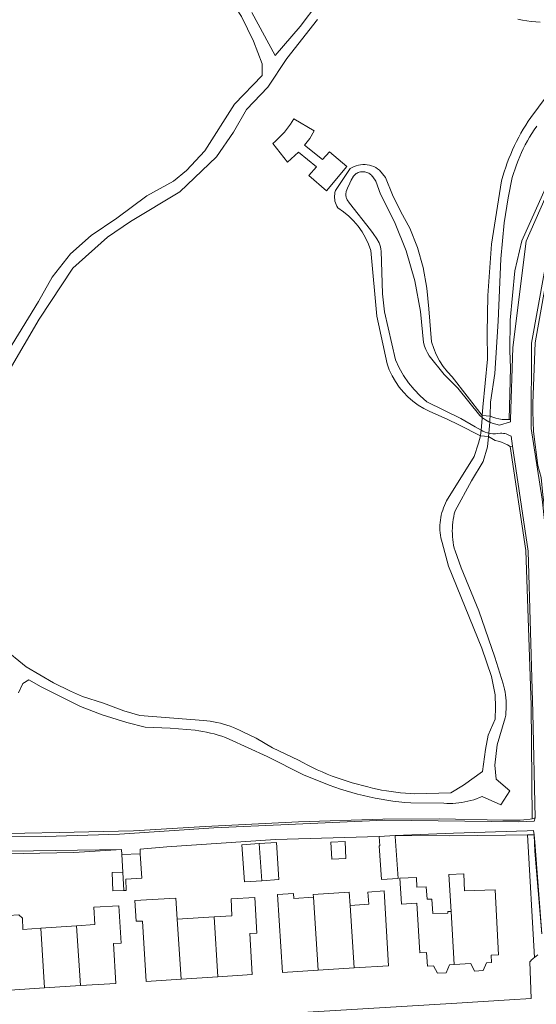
# Model space of a CAD drawing. Header units: metres. Extents: x 89888 to 94270, y 464165 to 468904.
# Tile 134 of 256: x 92048 to 92150, y 466293 to 466487. Entities that reach past the tile are written whole.
import ezdxf

# ---------------------------------------------------------------- set-up
doc = ezdxf.new("R2010")
doc.units = ezdxf.units.M
for name, color, linetype, lineweight in [('B_BEBOUWINGSGRENS_0', 251, 'CONTINUOUS', 13), ('B_TUSSENMUUR_0', 251, 'CONTINUOUS', 13), ('G_GRENS_ALGEMEEN_0', 251, 'CONTINUOUS', 13), ('K_KUNSTWERKGRENS_1', 251, 'CONTINUOUS', 13), ('T_CULTUURGRENS_0', 251, 'CONTINUOUS', 13), ('T_HEK_LIJN_0', 251, 'CONTINUOUS', 13), ('V_WEGGRENS_0', 251, 'CONTINUOUS', 13), ('W_KADEMUUR_30CM_LIJN_0', 251, 'CONTINUOUS', 13), ('W_WALBESCHERMING_LIJN_0', 251, 'CONTINUOUS', 13), ('W_WATERGRENS_0', 251, 'CONTINUOUS', 13)]:
    doc.layers.add(name, color=color, linetype=linetype, lineweight=lineweight)

msp = doc.modelspace()

# ---------------------------------------------------------------- linework, layer by layer
at = {"layer": 'B_BEBOUWINGSGRENS_0'}
for p, q in [((92119.09, 466325.86), (92122.23, 466326.07)), ((92122.23, 466326.07), (92122.25, 466325.86)), ((92095.3, 466324.47), (92091.89, 466324.23)), ((92109.52, 466324.74), (92109.67, 466321.39)), ((92068.17, 466322.29), (92071.79, 466322.44)), ((92068.36, 466318.83), (92068.17, 466322.29)), ((92059.21, 466308.21), (92052.12, 466307.74)), ((92062.82, 466308.45), (92059.21, 466308.21)), ((92086.41, 466309.98), (92079.13, 466309.51)), ((92106.99, 466299.41), (92114.1, 466299.87)), ((92079.9, 466297.65), (92087.16, 466298.12)), ((92052.89, 466295.94), (92059.99, 466296.38))]:
    msp.add_line(p, q, dxfattribs=at)
for points in [[(92122.25, 466325.86), (92122.8, 466317.59), (92119.49, 466317.36), (92119.04, 466324.04), (92119.21, 466324.05), (92119.09, 466325.86)], [(92091.89, 466324.23), (92092.41, 466316.89), (92095.82, 466317.13)], [(92095.82, 466317.13), (92099.23, 466317.37), (92098.72, 466324.71), (92095.3, 466324.47)], [(92109.67, 466321.39), (92112.47, 466321.51), (92112.33, 466324.86), (92109.52, 466324.74)], [(92071.79, 466322.44), (92072.09, 466317.64), (92068.93, 466317.44), (92069.03, 466315.23), (92068.56, 466315.21)], [(92068.56, 466315.21), (92066.4, 466315.11), (92066.25, 466318.74), (92068.36, 466318.83)], [(92133.89, 466300.53), (92137.17, 466300.73), (92137.94, 466299.26), (92139.61, 466299.37), (92140.26, 466300.91), (92141.26, 466300.97), (92141.18, 466302.42), (92142.67, 466302.5), (92142.03, 466315.35), (92135.95, 466315.1), (92135.78, 466318.48), (92132.86, 466318.34), (92133.28, 466311.06)], [(92133.28, 466311.06), (92132.66, 466311.04), (92132.67, 466310.7), (92129.64, 466310.62), (92129.48, 466313.5), (92128.53, 466313.47), (92128.37, 466315.91), (92126.52, 466315.83), (92126.41, 466317.79), (92123.17, 466317.63), (92123.45, 466312.56)], [(92106.07, 466313.89), (92102.18, 466313.63), (92102.14, 466314.62), (92098.92, 466314.39)], [(92098.92, 466314.39), (92099.93, 466298.96), (92106.99, 466299.41)], [(92113.3, 466312.22), (92113.11, 466314.89), (92106.03, 466314.4), (92106.07, 466313.89)], [(92114.1, 466299.87), (92120.91, 466300.31), (92120.02, 466315.12), (92116.83, 466314.89), (92117.01, 466312.47), (92113.3, 466312.22)], [(92059.99, 466296.38), (92066.97, 466296.82), (92066.51, 466304.73), (92068.01, 466304.81), (92067.58, 466312.16), (92062.65, 466311.87), (92062.82, 466308.45)], [(92079.13, 466309.51), (92078.86, 466313.66), (92070.76, 466313.22)], [(92070.76, 466313.22), (92070.98, 466309.13), (92072.22, 466309.16), (92072.96, 466297.21), (92079.9, 466297.65)], [(92087.16, 466298.12), (92093.93, 466298.55), (92093.45, 466306.67), (92094.88, 466306.76), (92094.45, 466313.81), (92089.75, 466313.54), (92089.92, 466310.2), (92086.41, 466309.98)], [(92123.45, 466312.56), (92123.45, 466312.51), (92126.51, 466312.68), (92127.08, 466302.87), (92128.44, 466302.95), (92128.61, 466300.2), (92129.83, 466300.28), (92130.6, 466298.81), (92132.34, 466298.92), (92132.95, 466300.47), (92133.89, 466300.53)], [(92052.12, 466307.74), (92048.55, 466307.51), (92048.48, 466309.72), (92047.79, 466310.37), (92045.77, 466310.23), (92045.22, 466309.56), (92045.36, 466305.72), (92044.52, 466305.67), (92044.66, 466303.51), (92045.5, 466303.54), (92045.99, 466295.51), (92052.89, 466295.94)]]:
    msp.add_lwpolyline(points, dxfattribs=at)
at = {"layer": 'B_TUSSENMUUR_0'}
for p, q in [((92095.3, 466324.47), (92095.82, 466317.13)), ((92068.36, 466318.83), (92068.56, 466315.21)), ((92106.07, 466313.89), (92106.99, 466299.41)), ((92113.3, 466312.22), (92114.1, 466299.87)), ((92133.89, 466300.53), (92133.28, 466311.06)), ((92059.21, 466308.21), (92059.99, 466296.38)), ((92079.13, 466309.51), (92079.9, 466297.65)), ((92086.41, 466309.98), (92087.16, 466298.12)), ((92052.12, 466307.74), (92052.89, 466295.94))]:
    msp.add_line(p, q, dxfattribs=at)
at = {"layer": 'G_GRENS_ALGEMEEN_0'}
for points in [[(92162.17, 466464.49), (92156.22, 466453.11), (92153.54, 466443.91), (92149.9, 466423.53), (92149.46, 466411.63), (92149.47, 466409.95), (92149.6, 466405.99), (92150.46, 466399.26), (92151.07, 466396.93), (92151.46, 466393.47), (92152.76, 466383.41), (92153.23, 466375.51), (92153.55, 466358.77), (92154.09, 466344.56), (92154.55, 466330.5), (92154.66, 466330.06), (92154.89, 466329.89)], [(92148.37, 466326.23), (92144.07, 466326.16), (92132.97, 466326.02), (92122.23, 466326.07)], [(92068.07, 466323.32), (92058.67, 466322.7), (92028.47, 466322.1)]]:
    msp.add_lwpolyline(points, dxfattribs=at)
at = {"layer": 'K_KUNSTWERKGRENS_1'}
for p, q in [((92139.45, 466409.17), (92139.42, 466408.79)), ((92141.03, 466409.05), (92139.45, 466409.17)), ((92140.75, 466405.67), (92140.93, 466407.88)), ((92140.93, 466407.88), (92140.97, 466408.37)), ((92140.97, 466408.37), (92141.03, 466409.05)), ((92139.12, 466405.12), (92140.7, 466405))]:
    msp.add_line(p, q, dxfattribs=at)
for points in [[(92139.42, 466408.79), (92139.4, 466408.55), (92139.21, 466406.24)], [(92139.21, 466406.24), (92139.18, 466405.82), (92139.12, 466405.12)], [(92140.7, 466405), (92140.75, 466405.62), (92140.75, 466405.67)]]:
    msp.add_lwpolyline(points, dxfattribs=at)
at = {"layer": 'T_CULTUURGRENS_0'}
for p, q in [((92133.48, 466416.85), (92139.45, 466409.17)), ((92144.8, 466408.35), (92145.05, 466408.35)), ((92145.46, 466403.11), (92144.95, 466403.03)), ((92149.34, 466329.35), (92149.91, 466329.6)), ((92149.69, 466326.22), (92148.37, 466326.23))]:
    msp.add_line(p, q, dxfattribs=at)
for points in [[(92144.8, 466408.35), (92145.04, 466418.57), (92144.9, 466421.95), (92144.94, 466428.06), (92145.91, 466437.82), (92147.27, 466443.71), (92155.22, 466461.31), (92156.85, 466464.16), (92166.03, 466476.57), (92167.16, 466478.26), (92172.72, 466486.89), (92175.36, 466485.19)], [(92139.12, 466405.12), (92134.79, 466407.31), (92132.48, 466408.45), (92129.08, 466409.97), (92127.91, 466410.55), (92126.79, 466411.22), (92125.73, 466411.99), (92124.75, 466412.85), (92123.84, 466413.78), (92123.01, 466414.79), (92122.26, 466415.87), (92121.61, 466417), (92121.06, 466418.19), (92120.61, 466419.41), (92118.57, 466428.83), (92118.2, 466433.16), (92117.81, 466437.49), (92117.4, 466441.82), (92116.93, 466443.1), (92116.35, 466444.33), (92115.67, 466445.51), (92114.88, 466446.62), (92114.01, 466447.66), (92113.04, 466448.62), (92111.99, 466449.48), (92110.87, 466450.26), (92110.69, 466450.56), (92110.54, 466450.89), (92110.41, 466451.22), (92110.32, 466451.56), (92110.26, 466451.91), (92110.23, 466452.26), (92110.23, 466452.62), (92110.26, 466452.97), (92110.32, 466453.32), (92110.42, 466453.66), (92113.32, 466458.05), (92113.71, 466458.26), (92114.11, 466458.44), (92114.52, 466458.59), (92114.95, 466458.7), (92115.38, 466458.77), (92115.82, 466458.8), (92116.26, 466458.8), (92116.7, 466458.75), (92117.13, 466458.67), (92117.56, 466458.56), (92117.97, 466458.41), (92118.37, 466458.22), (92118.75, 466458), (92119.11, 466457.74), (92120.28, 466456.23), (92121.72, 466452.81), (92123.35, 466449.47), (92125.15, 466446.22), (92126.62, 466442.38), (92127.74, 466438.42), (92128.5, 466434.38), (92128.9, 466430.29), (92129.44, 466423.75), (92129.84, 466422.46), (92130.35, 466421.21), (92130.98, 466420.02), (92131.71, 466418.89), (92132.55, 466417.83), (92133.48, 466416.85)], [(92141.03, 466409.05), (92141.53, 466408.87), (92142.14, 466408.66), (92142.76, 466408.51), (92143.4, 466408.41), (92144.04, 466408.37), (92144.8, 466408.35)], [(92144.95, 466403.03), (92144.41, 466403.38), (92143.83, 466403.66), (92143.23, 466403.9), (92142.61, 466404.08), (92141.98, 466404.21), (92140.7, 466405)], [(92149.34, 466329.35), (92149.09, 466351.88), (92148.04, 466382.49), (92144.95, 466403.03)], [(92042.09, 466326.39), (92055.79, 466326.65), (92070.48, 466326.98), (92084.62, 466327.88), (92103.13, 466328.76), (92119.79, 466329.34), (92131.08, 466329.35), (92143.5, 466329.14), (92146.93, 466329.12), (92147.67, 466329.19), (92148.92, 466329.28), (92149.34, 466329.35)], [(92151.24, 466306.62), (92149.88, 466323), (92149.69, 466326.22)]]:
    msp.add_lwpolyline(points, dxfattribs=at)
at = {"layer": 'T_HEK_LIJN_0'}
msp.add_line((92148.37, 466326.23), (92149.76, 466301.94), dxfattribs=at)
at = {"layer": 'V_WEGGRENS_0'}
msp.add_line((92149.13, 466293.81), (92144.87, 466293.55), dxfattribs=at)
for points in [[(92045.75, 466422.04), (92051.67, 466431.74), (92054.4, 466436.55), (92058, 466441.18), (92062.06, 466444.76), (92067.2, 466448.24), (92073.07, 466452.6), (92078.38, 466455.53), (92080.97, 466457.64), (92084.56, 466461.53), (92090.47, 466470.74), (92095.93, 466476.45), (92095.92, 466478.74), (92094.19, 466483.21), (92091.85, 466488.12), (92089.87, 466491.12), (92088.13, 466492.88)], [(92093.84, 466488.93), (92098.46, 466480.37), (92103.4, 466486.15), (92106.95, 466490.72)], [(92045.88, 466418.05), (92051.78, 466428.2), (92058.47, 466438.31), (92065.35, 466444.48), (92069.87, 466447.54), (92079.65, 466453.39), (92086.9, 466460.33), (92090.24, 466465.24), (92092.8, 466469.74), (92097.01, 466474.12), (92100.77, 466479.81), (92106.88, 466487.51)], [(92146.5, 466487.57), (92147.38, 466487.4), (92148.27, 466487.26), (92149.15, 466487.14), (92150.04, 466487.04), (92150.93, 466486.97)], [(92155.31, 466476.57), (92149.06, 466468.16), (92148.55, 466467.39), (92148.05, 466466.61), (92147.57, 466465.82), (92147.1, 466465.02), (92146.66, 466464.21), (92146.24, 466463.39), (92145.83, 466462.56), (92145.44, 466461.72), (92145.07, 466460.87), (92144.72, 466460.01), (92144.39, 466459.15), (92144.08, 466458.28), (92143.79, 466457.4), (92143.53, 466456.51), (92143.28, 466455.62), (92141.26, 466443.1), (92140.56, 466432.9), (92140.44, 466425.47), (92140.49, 466420.29), (92139.55, 466410.82), (92139.45, 466409.17)], [(92102.21, 466467.87), (92101.87, 466467.33), (92101.5, 466466.79), (92101.12, 466466.26), (92100.72, 466465.75), (92100.31, 466465.25), (92099.88, 466464.76), (92099.44, 466464.29), (92098.98, 466463.83), (92098.51, 466463.39), (92098.02, 466462.96), (92100.93, 466459.28), (92103.11, 466461.24), (92106.69, 466458.38), (92105.12, 466456.68), (92108.61, 466453.65), (92112.69, 466458.42), (92109.26, 466461.36), (92107.88, 466459.79), (92104.32, 466462.67), (92105.31, 466463.99), (92106.23, 466465.48), (92102.21, 466467.87)], [(92141.03, 466409.05), (92141.09, 466411.82), (92141.91, 466417.46), (92142.57, 466427.84), (92143.14, 466440.15), (92143.78, 466447.31), (92144.55, 466452.21), (92145.38, 466456.25), (92146.23, 466458.79), (92146.53, 466459.6), (92146.86, 466460.39), (92147.21, 466461.18), (92147.57, 466461.96), (92147.96, 466462.73), (92148.38, 466463.48), (92148.81, 466464.23), (92149.26, 466464.96), (92149.73, 466465.68), (92150.22, 466466.39)], [(92139.12, 466405.12), (92138.68, 466403.73), (92137.84, 466401.05), (92132.4, 466392.26), (92132.18, 466391.82), (92131.97, 466391.36), (92131.78, 466390.9), (92131.62, 466390.43), (92131.48, 466389.95), (92131.35, 466389.46), (92131.25, 466388.97), (92131.18, 466388.48), (92131.12, 466387.98), (92131.09, 466387.48), (92131.08, 466386.98), (92131.09, 466386.48), (92131.13, 466385.98), (92131.18, 466385.49), (92131.26, 466384.99), (92131.37, 466384.51), (92131.49, 466384.02), (92132.79, 466379.39), (92139.34, 466363.14), (92141.25, 466357.52), (92142.03, 466353.9), (92142.06, 466351.5), (92141.98, 466349.11), (92140.64, 466345.9), (92140.1, 466343.11), (92139.52, 466338.74), (92135.76, 466336.01), (92133.24, 466334.54), (92126.13, 466334.34), (92125.18, 466334.38), (92124.24, 466334.44), (92123.3, 466334.53), (92122.36, 466334.63), (92121.42, 466334.76), (92120.49, 466334.91), (92119.55, 466335.07), (92118.63, 466335.26), (92117.71, 466335.47), (92116.79, 466335.7), (92115.76, 466335.94), (92114.74, 466336.21), (92113.73, 466336.49), (92112.72, 466336.8), (92111.72, 466337.13), (92110.72, 466337.47), (92109.73, 466337.84), (92108.76, 466338.24), (92107.78, 466338.65), (92106.82, 466339.08), (92105.87, 466339.53), (92104.93, 466340), (92103.99, 466340.5), (92103.07, 466341.01), (92097.97, 466343.43), (92094.74, 466345.33), (92092.07, 466346.61), (92091.46, 466346.91), (92090.84, 466347.18), (92090.22, 466347.44), (92089.58, 466347.68), (92088.94, 466347.9), (92088.29, 466348.09), (92087.64, 466348.27), (92086.98, 466348.43), (92086.32, 466348.56), (92085.65, 466348.68), (92084.98, 466348.77), (92084.3, 466348.84), (92071.74, 466349.83), (92068.57, 466350.74), (92064.51, 466352.27), (92060.4, 466353.61), (92058.01, 466354.64), (92054.66, 466356.29), (92049.23, 466359.48), (92044.58, 466363.3)], [(92089.39, 466345.17), (92096.89, 466341.72), (92104.1, 466338.1), (92109.16, 466336.05), (92110.27, 466335.65), (92111.4, 466335.27), (92112.52, 466334.91), (92113.66, 466334.58), (92114.8, 466334.27), (92115.95, 466333.98), (92117.1, 466333.71), (92118.26, 466333.47), (92119.42, 466333.25), (92120.59, 466333.06), (92121.76, 466332.88), (92122.93, 466332.73), (92124.11, 466332.61), (92125.29, 466332.51), (92131.85, 466332.47), (92132.45, 466332.44), (92133.05, 466332.42), (92133.65, 466332.44), (92134.24, 466332.47), (92134.84, 466332.53), (92135.43, 466332.61), (92136.02, 466332.71), (92136.61, 466332.84), (92137.19, 466332.99), (92137.76, 466333.16), (92138.32, 466333.35), (92138.88, 466333.57), (92139.43, 466333.81), (92143.12, 466332.12), (92144.89, 466334.89), (92142.21, 466337.25), (92141.93, 466340.02), (92142.38, 466344.03), (92143.99, 466349.34), (92144.08, 466349.91), (92144.14, 466350.47), (92144.18, 466351.04), (92144.2, 466351.61), (92144.19, 466352.18), (92144.17, 466352.75), (92144.12, 466353.32), (92144.05, 466353.89), (92143.96, 466354.45), (92143.85, 466355.01), (92143.72, 466355.57), (92143.56, 466356.11), (92141.93, 466361.37), (92138.79, 466370.55), (92135.27, 466379.02), (92134.06, 466382.39), (92133.91, 466382.94), (92133.79, 466383.5), (92133.69, 466384.06), (92133.62, 466384.63), (92133.56, 466385.2), (92133.53, 466385.77), (92133.52, 466386.34), (92133.53, 466386.91), (92133.56, 466387.48), (92133.62, 466388.05), (92133.7, 466388.61), (92133.8, 466389.17), (92133.92, 466389.73), (92134.07, 466390.29), (92137.33, 466396.23), (92139.61, 466400.09), (92140.5, 466402.95), (92140.7, 466405)], [(92047.69, 466354.33), (92048.6, 466356.16), (92049.79, 466356.88), (92052.22, 466355.49), (92059.96, 466351.59), (92064.29, 466349.92), (92069.15, 466348.41), (92072.74, 466347.51), (92077.7, 466347.31), (92082.63, 466346.89), (92083.4, 466346.79), (92084.17, 466346.66), (92084.93, 466346.52), (92085.69, 466346.35), (92086.44, 466346.16), (92087.19, 466345.94), (92087.93, 466345.71), (92088.66, 466345.45), (92089.39, 466345.17)], [(92150.46, 466302.44), (92150.1, 466302.2), (92149.76, 466301.94)], [(92149.76, 466301.94), (92149.57, 466301.78), (92149.39, 466301.62), (92149.21, 466301.45), (92149.03, 466301.28), (92148.86, 466301.1), (92149.13, 466293.81)], [(92144.87, 466293.55), (92134.42, 466292.91), (92080.9, 466289.65), (92034.31, 466286.75), (92000, 466284.6), (91981.86, 466283.47)]]:
    msp.add_lwpolyline(points, dxfattribs=at)
at = {"layer": 'W_KADEMUUR_30CM_LIJN_0'}
for p, q in [((92145.05, 466408.35), (92145.03, 466407.91)), ((92145.17, 466405.11), (92145.46, 466403.11)), ((92149.48, 466350.4), (92149.91, 466329.6)), ((92119.09, 466325.86), (92098.57, 466325.29)), ((92148.33, 466326.98), (92149.59, 466327.04)), ((92149.59, 466327.04), (92149.69, 466326.22)), ((92149.69, 466326.22), (92149.87, 466324.75))]:
    msp.add_line(p, q, dxfattribs=at)
for points in [[(92165.91, 466471.09), (92166.69, 466470.43), (92174.54, 466484.17), (92172.31, 466485.93), (92160.77, 466468.08), (92154.79, 466458.79), (92148.16, 466443.64)], [(92152.79, 466370.41), (92152.76, 466373.44), (92152.87, 466378.16), (92151.33, 466392.61), (92149.09, 466406.63), (92149.21, 466423.51), (92152.96, 466444.27), (92155.78, 466453.3), (92161.65, 466464.42), (92165.91, 466471.09)], [(92148.16, 466443.64), (92145.49, 466422.6), (92145.05, 466408.35)], [(92145.46, 466403.11), (92148.54, 466382.33), (92149.48, 466350.4)], [(92098.57, 466325.29), (92077.04, 466323.86), (92071.79, 466323.38), (92071.79, 466322.44)]]:
    msp.add_lwpolyline(points, dxfattribs=at)
at = {"layer": 'W_WALBESCHERMING_LIJN_0'}
msp.add_line((92149.87, 466324.75), (92151.24, 466306.62), dxfattribs=at)
at = {"layer": 'W_WATERGRENS_0'}
msp.add_line((92068.17, 466322.29), (92068.07, 466323.32), dxfattribs=at)
for points in [[(92127.25, 466429.76), (92126.1, 466435.82), (92124.38, 466441.74), (92122.11, 466447.47), (92119.3, 466452.96), (92118.39, 466455.5), (92117.82, 466456.39), (92117.68, 466456.55), (92117.54, 466456.71), (92117.37, 466456.85), (92117.2, 466456.98), (92117.01, 466457.09), (92116.82, 466457.19), (92116.62, 466457.27), (92116.41, 466457.33), (92116.2, 466457.37), (92115.98, 466457.4), (92115.77, 466457.4), (92115.55, 466457.39), (92115.34, 466457.35), (92115.13, 466457.3), (92114.92, 466457.23), (92114.72, 466457.14), (92114.53, 466457.04), (92113.96, 466456.5), (92113.5, 466455.74), (92113.23, 466455.13), (92112.77, 466454.12), (92112.55, 466453.46), (92112.5, 466453.29), (92112.48, 466453.13), (92112.46, 466452.96), (92112.46, 466452.79), (92112.48, 466452.63), (92112.5, 466452.46), (92112.55, 466452.3), (92112.6, 466452.14), (92112.68, 466451.99), (92112.76, 466451.85), (92113.22, 466451.21), (92117.33, 466445.93), (92117.9, 466445.19), (92118.59, 466444.14), (92119.07, 466443.35), (92119.21, 466442.95), (92119.32, 466442.53), (92119.39, 466442.1), (92119.43, 466441.67), (92119.65, 466435.41), (92119.72, 466433.22), (92120.08, 466429.66), (92122.31, 466420.17), (92123.04, 466418.59), (92123.9, 466417.08), (92124.88, 466415.64), (92125.98, 466414.29), (92127.18, 466413.04), (92128.49, 466411.89), (92135.21, 466408.58), (92138.07, 466406.94), (92139.21, 466406.24)], [(92139.42, 466408.79), (92138.94, 466409.18), (92134.63, 466414.6), (92131.94, 466417.3), (92128.98, 466420.97), (92128.61, 466421.59), (92128.29, 466422.24), (92128.02, 466422.92), (92127.82, 466423.62), (92127.25, 466429.76)], [(92140.93, 466407.88), (92140.77, 466407.95), (92140.12, 466408.3), (92139.51, 466408.71), (92139.42, 466408.79)], [(92145.03, 466407.91), (92142.87, 466407.27), (92142.15, 466407.43), (92141.44, 466407.66), (92140.93, 466407.88)], [(92139.21, 466406.24), (92139.53, 466406.04), (92140.01, 466405.86), (92140.51, 466405.72), (92140.75, 466405.67)], [(92140.75, 466405.67), (92141.02, 466405.62), (92141.53, 466405.56), (92142.05, 466405.55), (92142.56, 466405.58), (92143.08, 466405.65), (92143.35, 466405.66), (92143.62, 466405.64), (92143.89, 466405.59), (92144.16, 466405.52), (92144.42, 466405.43), (92145.17, 466405.11)], [(92149.91, 466329.6), (92149.72, 466328.92), (92146.66, 466328.75), (92120.07, 466329.1), (92101.03, 466328.24), (92086.35, 466327.59), (92067.72, 466326.35), (92053.07, 466325.86), (92034.55, 466325.8)], [(92122.23, 466326.07), (92133.73, 466326.57), (92148.33, 466326.98)], [(92011.51, 466322.43), (92068.07, 466323.32)]]:
    msp.add_lwpolyline(points, dxfattribs=at)

doc.saveas('drawing.dxf')
